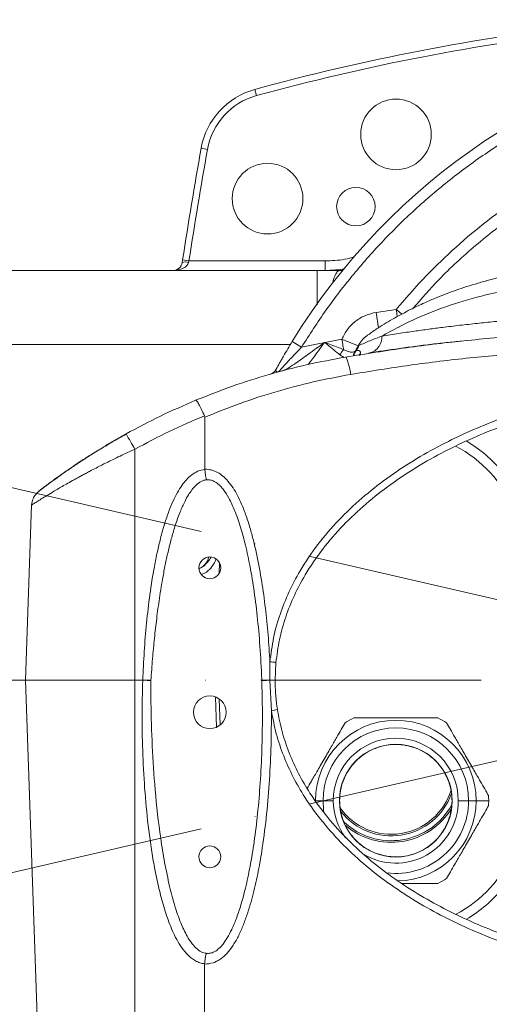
# Model space of a CAD drawing. Header units: millimetres. Extents: x 35469 to 44263, y -24881 to -16268.
# Tile 6 of 231: x 38287 to 38433, y -22138 to -21831. Entities that reach past the tile are written whole.
import ezdxf

# ---------------------------------------------------------------- set-up
doc = ezdxf.new("R2010")
doc.units = ezdxf.units.MM
doc.header["$LTSCALE"] = 0.3175
doc.linetypes.add('ACAD_ISO10W100', pattern=[18, 12, -3, 0, -3])
for name, color, linetype, lineweight in [('1轮廓实线层', 7, 'Continuous', 18), ('7标注层', 4, 'Continuous', 13), ('中心线', 4, 'ACAD_ISO10W100', 20)]:
    doc.layers.add(name, color=color, linetype=linetype, lineweight=lineweight)

msp = doc.modelspace()

# ---------------------------------------------------------------- linework, layer by layer
at = {"layer": '1轮廓实线层', "ltscale": 18}
for p, q in [((38360.539, -21854.498), (38360.01, -21852.569)), ((38345.274, -21871.234), (38343.305, -21870.884)), ((38337.41, -21906.43), (38337.528, -21905.668)), ((38339.504, -21905.973), (38337.528, -21905.668)), ((38339.504, -21905.973), (38339.387, -21906.43)), ((38339.504, -21905.973), (38381.951, -21905.973)), ((38381.951, -21905.973), (38381.951, -21908.973)), ((38267.582, -21908.973), (38379.411, -21908.973)), ((38379.411, -21908.973), (38386.47, -21908.973)), ((38379.411, -21908.973), (38379.411, -21919.649)), ((38386.47, -21908.973), (38387.518, -21908.951)), ((38397.839, -21921.999), (38404.06, -21921.101)), ((38397.839, -21921.999), (38398.569, -21926.876)), ((38404.841, -21926.723), (38404.823, -21926.593)), ((38374.539, -21932.892), (38387.107, -21930.372)), ((38425.135, -21930.868), (38425.897, -21930.79)), ((38371.116, -21931.973), (38275.953, -21931.973)), ((38374.539, -21932.892), (38371.634, -21931.114)), ((38392.435, -21932.327), (38392.184, -21932.443)), ((38387.836, -21936.018), (38386.517, -21935.257)), ((38392.83, -21935.2), (38392.638, -21935.485)), ((38368.368, -21940.281), (38368.743, -21940.18)), ((38367.109, -21940.518), (38367.418, -21940.538)), ((38368.037, -21940.37), (38368.031, -21940.371)), ((38344.293, -21954.219), (38344.386, -21954.699)), ((38344.386, -21954.699), (38344.449, -21970.856)), ((38322.632, -21964.634), (38322.632, -22036.573)), ((38344.451, -21970.908), (38344.449, -21970.856)), ((38290.484, -21981.988), (38288.578, -22036.573)), ((38349.002, -22000.024), (38348.87, -22003.238)), ((38364.716, -22030.831), (38364.663, -22036.585)), ((38366.585, -22031.119), (38366.334, -22036.573)), ((38288.578, -22036.573), (38292.427, -22146.8)), ((38288.578, -22036.573), (38322.632, -22036.573)), ((38322.632, -22036.573), (38325.098, -22036.573)), ((38322.632, -22036.573), (38322.632, -22146.8)), ((38364.663, -22036.585), (38364.667, -22036.585)), ((38364.667, -22036.585), (38365.18, -22046.105)), ((38366.334, -22036.592), (38366.334, -22036.573)), ((38347.712, -22041.818), (38348.099, -22051.209)), ((38349.202, -22050.411), (38348.874, -22042.461)), ((38381.251, -22074.102), (38378.905, -22074.102)), ((38384.456, -22074.102), (38381.251, -22074.102)), ((38386.424, -22074.102), (38386.361, -22074.102)), ((38421.424, -22074.102), (38421.486, -22074.102)), ((38423.391, -22074.102), (38426.596, -22074.102)), ((38426.596, -22074.102), (38428.942, -22074.102)), ((38428.942, -22074.102), (38432.851, -22074.102)), ((38344.361, -22124.992), (38344.276, -22146.8)), ((38344.361, -22124.992), (38344.363, -22124.931))]:
    msp.add_line(p, q, dxfattribs=at)
at = {"layer": '1轮廓实线层', "lineweight": 20, "ltscale": 18}
for points in [[(38387.954, -21908.436), (38386.744, -21908.687), (38381.951, -21908.973), (38381.951, -21908.973)], [(38388.286, -21935.929), (38388.429, -21936.013), (38388.601, -21936.305), (38388.798, -21936.793), (38389.01, -21937.46), (38389.232, -21938.28), (38389.453, -21939.222), (38389.666, -21940.25), (38389.863, -21941.327)], [(38381.544, -22077.738), (38381.43, -22076.944), (38381.251, -22074.102)]]:
    msp.add_lwpolyline(points, dxfattribs=at)
at = {"layer": '1轮廓实线层', "ltscale": 18}
for centre, radius in [((38403.983, -21866.573), 11), ((38363.983, -21886.573), 11), ((38391.483, -21889.073), 6), ((38345.983, -22001.573), 3.4), ((38345.983, -22046.573), 5.1), ((38345.983, -22091.573), 3.4)]:
    msp.add_circle(centre, radius, dxfattribs=at)
at = {"layer": '1轮廓实线层', "lineweight": 20, "ltscale": 18}
for centre, radius, start, end in [((38544.131, -22523.773), 696, 96.614014, 105.339741), ((38544.131, -22523.773), 694, 96.614014, 105.339741), ((38543.983, -22036.573), 202.054, 99.2069, 148.53785), ((38366.147, -21874.942), 23.2, 105.33974, 169.92627), ((38366.147, -21874.942), 21.2, 105.33974, 169.92627), ((39889.731, -22145.613), 1570.64, 169.926271, 171.212555), ((39889.731, -22145.613), 1568.64, 169.926271, 171.212555), ((38334.445, -21905.973), 3, 270, 351.2407), ((38338.398, -21909.765), 3.478, 73.48993, 106.51007), ((38393.736, -21935.754), 2.827, 143.2393, 174.98396), ((38363.688, -21938.048), 3.405, 286.06461, 331.34495), ((38251.484, -22002.466), 80.581, 28.00129, 31.91502), ((38403.924, -21999.045), 40, 345, 62.25775), ((38403.924, -21999.045), 43, 39.41844, 59.36627), ((38340.692, -21997.28), 5, 292.42336, 349.06031), ((38364.335, -22039.53), 8.707, 75.02058, 87.49385), ((38364.475, -22038.776), 7.363, 275.48933, 290.34325), ((38403.924, -22074.102), 25.018, 0, 180), ((38403.924, -22074.102), 28.927, 116.88805, 123.11195), ((38403.924, -22074.102), 28.927, 56.88805, 63.11195), ((38403.924, -22074.102), 22.673, 0, 180), ((38403.924, -22074.102), 19.467, 0, 180), ((38403.924, -22074.102), 17.562, 0, 180), ((38403.924, -22074.102), 40, 297.66075, 15), ((38402.483, -22065.073), 19.5, 215.29578, 342.83717), ((38402.483, -22065.073), 20, 218.07362, 340.05933), ((38403.924, -22074.102), 19.467, 180, 216.58828), ((38403.924, -22074.102), 17.562, 180, 0), ((38403.924, -22074.102), 19.467, 238.72051, 0), ((38403.924, -22074.102), 22.673, 262.69226, 0), ((38403.924, -22074.102), 25.018, 271.03443, 0), ((38403.924, -22074.102), 28.927, 0, 3.11195), ((38403.924, -22074.102), 28.927, 356.88805, 0), ((38402.483, -22065.073), 21.5, 226.61435, 331.51859), ((38402.483, -22065.073), 22, 229.58086, 328.55209), ((38403.924, -22074.102), 28.927, 296.88805, 303.11195), ((38403.924, -22074.102), 43, 300.75647, 320.58156)]:
    msp.add_arc(centre, radius, start, end, dxfattribs=at)
at = {"layer": '1轮廓实线层', "ltscale": 18}
msp.add_ellipse((38334.445, -21905.973), major_axis=(5, 0), ratio=0.6, start_param=4.712389, end_param=6.1303066, dxfattribs=at)
for points, knots in [([(38512.199, -21840.484), (38507.592, -21841.328), (38498.376, -21843.015), (38484.758, -21846.795), (38471.335, -21851.498), (38458.179, -21857.22), (38445.41, -21863.906), (38433.129, -21871.521), (38421.432, -21880.01), (38410.41, -21889.304), (38400.143, -21899.312), (38390.713, -21909.957), (38382.085, -21921.103), (38377.046, -21928.975), (38374.539, -21932.892)], [0, 0, 0, 0, 13250.1820461, 26505.9360803, 39949.3404154, 53480.150969, 67071.6391659, 80708.5971591, 94340.2384557, 107942.0250678, 121479.1072463, 134880.7998956, 148166.8177149, 161322.9947328, 161322.9947328, 161322.9947328, 161322.9947328]), ([(38404.06, -21921.101), (38406.8, -21917.914), (38412.304, -21911.511), (38421.417, -21902.632), (38431.153, -21894.314), (38441.517, -21886.68), (38452.422, -21879.779), (38463.791, -21873.673), (38475.536, -21868.397), (38487.569, -21864.004), (38499.788, -21860.429), (38508.074, -21858.782), (38512.199, -21857.962)], [0, 0, 0, 0, 13328.1589937, 26775.861784, 40317.5024008, 53926.2837257, 67574.8511469, 81224.3185907, 94836.1741751, 108383.019774, 121838.197355, 135175.3982518, 135175.3982518, 135175.3982518, 135175.3982518]), ([(38512.586, -21861.599), (38507.482, -21862.649), (38497.273, -21864.75), (38482.387, -21869.59), (38467.958, -21875.622), (38454.124, -21882.926), (38440.973, -21891.401), (38428.652, -21901.029), (38417.986, -21910.782), (38411.923, -21917.728), (38409.287, -21920.748)], [0, 0, 0, 0, 14134.1969325, 28268.3938649, 42402.5907974, 56536.7877298, 70670.9846623, 84805.1815947, 98939.3785272, 109814.2316661, 109814.2316661, 109814.2316661, 109814.2316661]), ([(38381.951, -21905.973), (38383.966, -21905.91), (38387.061, -21905.814), (38390.045, -21905.016), (38391.085, -21904.738)], [0, 0, 0, 0, 21533.4391994, 33060.8974279, 33060.8974279, 33060.8974279, 33060.8974279]), ([(38477.582, -21906.111), (38476.81, -21906.126), (38474.934, -21906.164), (38471.89, -21906.285), (38468.202, -21906.48), (38464.027, -21906.775), (38459.39, -21907.194), (38453.524, -21907.86), (38446.846, -21908.857), (38439.754, -21910.242), (38434.047, -21911.618), (38429.521, -21912.882), (38426.01, -21913.966), (38422.729, -21915.075), (38419.565, -21916.237), (38416.317, -21917.527), (38412.566, -21919.147), (38408.226, -21921.212), (38403.332, -21923.841), (38398.938, -21926.448), (38396.303, -21928.306), (38395.305, -21929.01)], [0, 0, 0, 0, 5228.9180574, 12706.9362703, 21713.2982522, 32228.7878173, 44245.3380346, 57754.2782062, 79286.5983825, 99511.5097278, 118452.532119, 129845.4388535, 140728.2738086, 151103.2903553, 160975.2772458, 171372.1885027, 183116.4785833, 198701.0115342, 216193.4023788, 235614.4818809, 247448.950778, 247448.950778, 247448.950778, 247448.950778]), ([(38386.47, -21908.973), (38386.237, -21909.037), (38385.756, -21909.168), (38385.05, -21910.321), (38384.521, -21911.593), (38384.27, -21912.673), (38384.214, -21912.911)], [0, 0, 0, 0, 16745.2497856, 34519.8461252, 53274.9209686, 58585.1386912, 58585.1386912, 58585.1386912, 58585.1386912]), ([(38399.651, -21929.37), (38402.777, -21927.665), (38409.017, -21924.261), (38419.371, -21920.15), (38430.434, -21916.803), (38442.206, -21914.219), (38450.668, -21913.174), (38454.898, -21912.651)], [0, 0, 0, 0, 13910.7077439, 27764.1757794, 41577.8360104, 55369.2823673, 69156.2050564, 69156.2050564, 69156.2050564, 69156.2050564]), ([(38404.06, -21921.101), (38404.156, -21921.795), (38404.265, -21922.575), (38404.359, -21923.253), (38404.369, -21923.328)], [0, 0, 0, 0, 29308.5484393, 32949.6322076, 32949.6322076, 32949.6322076, 32949.6322076]), ([(38405.819, -21922.553), (38405.733, -21922.482), (38405.213, -21922.053), (38404.584, -21921.534), (38404.06, -21921.101)], [0, 0, 0, 0, 5464.1844836, 32954.344712, 32954.344712, 32954.344712, 32954.344712]), ([(38387.107, -21930.372), (38387.642, -21929.312), (38388.714, -21927.187), (38391.301, -21924.685), (38394.362, -21922.796), (38396.681, -21922.264), (38397.839, -21921.999)], [0, 0, 0, 0, 14576.7644662, 29197.3775652, 43817.7187991, 58401.2237428, 58401.2237428, 58401.2237428, 58401.2237428]), ([(38490.209, -21922.131), (38487.357, -21922.15), (38481.562, -21922.188), (38473.037, -21922.404), (38464.773, -21922.722), (38456.805, -21923.143), (38449.095, -21923.652), (38441.667, -21924.239), (38435.051, -21924.846), (38429.188, -21925.446), (38423.78, -21926.048), (38418.774, -21926.653), (38414.051, -21927.265), (38409.499, -21927.89), (38404.603, -21928.599), (38401.355, -21929.105), (38399.651, -21929.37)], [0, 0, 0, 0, 14428.2712508, 29317.5990976, 44669.1665663, 58972.793509, 73660.3625116, 88957.4809138, 103160.2160476, 114463.8038616, 126310.6061739, 138700.7901852, 148493.3735721, 159465.5735254, 171698.7436143, 185193.0492596, 185193.0492596, 185193.0492596, 185193.0492596]), ([(38392.184, -21932.443), (38391.99, -21932.364), (38391.591, -21932.201), (38390.362, -21931.7), (38388.813, -21931.068), (38387.665, -21930.6), (38387.107, -21930.372)], [0, 0, 0, 0, 14190.649564, 29177.3476914, 44164.0458193, 58354.6953843, 58354.6953843, 58354.6953843, 58354.6953843]), ([(38387.107, -21930.372), (38387.227, -21931.076), (38387.411, -21932.158), (38387.584, -21933.168), (38387.644, -21933.523), (38387.652, -21933.568)], [0, 0, 0, 0, 27062.5946169, 41630.8635727, 43718.0112587, 43718.0112587, 43718.0112587, 43718.0112587]), ([(38388.286, -21935.929), (38394.586, -21934.924), (38407.175, -21932.916), (38426.259, -21930.628), (38439.032, -21929.599), (38445.423, -21929.084)], [0, 0, 0, 0, 14548.0498388, 29074.506536, 43623.9084876, 43623.9084876, 43623.9084876, 43623.9084876]), ([(38395.3, -21929), (38395.152, -21929.087), (38394.396, -21929.529), (38393.272, -21930.66), (38392.543, -21931.855), (38392.184, -21932.443)], [0, 0, 0, 0, 4780.784223, 24555.1936621, 43732.3793598, 43732.3793598, 43732.3793598, 43732.3793598]), ([(38392.435, -21932.327), (38393.558, -21931.825), (38395.806, -21930.822), (38398.368, -21929.854), (38399.651, -21929.37)], [0, 0, 0, 0, 16432.7145693, 32905.9838947, 32905.9838947, 32905.9838947, 32905.9838947]), ([(38399.65, -21929.37), (38399.588, -21930.005), (38399.461, -21931.316), (38398.491, -21933.03), (38397.068, -21934.311), (38395.897, -21934.626), (38395.33, -21934.779)], [0, 0, 0, 0, 14130.8915616, 29164.4915533, 44198.0991902, 58329.0110543, 58329.0110543, 58329.0110543, 58329.0110543]), ([(38396.159, -21934.571), (38397.659, -21934.341), (38400.737, -21933.868), (38405.717, -21933.155), (38411.046, -21932.433), (38416.391, -21931.777), (38421.096, -21931.278), (38423.926, -21930.991), (38425.135, -21930.868)], [0, 0, 0, 0, 14046.2221207, 28823.4732481, 44333.8702613, 59522.4052305, 73354.3313708, 83681.9460431, 83681.9460431, 83681.9460431, 83681.9460431]), ([(38371.634, -21931.114), (38371.174, -21931.872), (38370.256, -21933.385), (38369.158, -21935.265), (38368.33, -21936.711), (38367.533, -21938.123), (38367.02, -21939.056), (38366.676, -21939.681)], [0, 0, 0, 0, 17262.6853223, 34485.2611656, 43279.9145509, 51825.023599, 69155.6139087, 69155.6139087, 69155.6139087, 69155.6139087]), ([(38367.606, -21940.326), (38367.766, -21940.145), (38368.098, -21939.77), (38368.914, -21938.859), (38370.211, -21937.434), (38372.104, -21935.395), (38373.72, -21933.733), (38374.539, -21932.892)], [0, 0, 0, 0, 8583.8857075, 17806.1553505, 27594.8481263, 48085.0189421, 69118.4461313, 69118.4461313, 69118.4461313, 69118.4461313]), ([(38368.743, -21940.18), (38368.743, -21940.18), (38369.094, -21940.087), (38370.217, -21939.519), (38372.193, -21938.208), (38374.403, -21936.656), (38376.683, -21935.011), (38379.127, -21933.254), (38380.858, -21931.987), (38381.734, -21931.38), (38381.753, -21931.367), (38381.766, -21931.36), (38381.775, -21931.357), (38381.786, -21931.357), (38381.818, -21931.365), (38381.935, -21931.411), (38382.41, -21931.588), (38384.361, -21932.338), (38386.22, -21933.048), (38387.652, -21933.568), (38387.652, -21933.568)], [0, 0, 0, 0, 0.5268534, 19694.0473425, 48370.0795522, 72469.7503283, 96601.9011308, 125560.5329976, 153520.1113121, 153797.4409615, 154010.8282548, 154125.2084222, 154194.8415497, 154264.6286742, 154413.7697621, 155064.6534869, 157636.4886178, 167928.4442136, 210914.057146, 210914.5908102, 210914.5908102, 210914.5908102, 210914.5908102]), ([(38386.517, -21935.257), (38385.872, -21934.733), (38384.579, -21933.686), (38383.068, -21932.419), (38382.151, -21931.66), (38381.9, -21931.451), (38381.804, -21931.374), (38381.786, -21931.362), (38381.778, -21931.362), (38381.774, -21931.362), (38381.768, -21931.365), (38381.759, -21931.375), (38381.741, -21931.396), (38381.089, -21932.253), (38379.826, -21933.956), (38378.137, -21936.259), (38377.093, -21937.649), (38376.65, -21938.239)], [0, 0, 0, 0, 34548.902726, 69133.4636868, 77264.3790998, 81332.5744641, 81915.876377, 82108.0850661, 82166.9486286, 82188.4239194, 82270.7146843, 82420.9072335, 82720.9608796, 83349.4235694, 124636.1956254, 165910.0273813, 196386.0193743, 196386.0193743, 196386.0193743, 196386.0193743]), ([(38387.652, -21933.568), (38388.144, -21933.815), (38389.128, -21934.31), (38390.375, -21934.459), (38390.933, -21934.265), (38391.181, -21934.178)], [0, 0, 0, 0, 15609.6638176, 31203.1681827, 43702.4487031, 43702.4487031, 43702.4487031, 43702.4487031]), ([(38391.181, -21934.178), (38391.181, -21934.178), (38391.22, -21934.161), (38391.289, -21934.132), (38391.385, -21934.094), (38391.443, -21934.072), (38391.471, -21934.062), (38391.471, -21934.062)], [0, 0, 0, 0, 5.4310143, 26812.2065242, 47935.6970818, 69131.356924, 69136.7462776, 69136.7462776, 69136.7462776, 69136.7462776]), ([(38392.184, -21932.443), (38391.995, -21932.88), (38391.725, -21933.504), (38391.306, -21934.023), (38391.181, -21934.178)], [0, 0, 0, 0, 23102.5428104, 32900.887606, 32900.887606, 32900.887606, 32900.887606]), ([(38391.471, -21934.062), (38391.471, -21934.062), (38391.835, -21933.931), (38392.497, -21933.837), (38392.934, -21934.251), (38392.94, -21934.745), (38392.683, -21935.106), (38392.317, -21935.26), (38392.1, -21935.296), (38392.1, -21935.296)], [0, 0, 0, 0, 0.3384474, 16733.775943, 36210.4032591, 47659.9876894, 59311.9871683, 69125.7209743, 69126.0580001, 69126.0580001, 69126.0580001, 69126.0580001]), ([(38392.435, -21932.327), (38392.249, -21932.773), (38391.99, -21933.394), (38391.585, -21933.916), (38391.471, -21934.062)], [0, 0, 0, 0, 23676.1314687, 32901.1742821, 32901.1742821, 32901.1742821, 32901.1742821]), ([(38388.286, -21935.929), (38384.303, -21936.67), (38376.266, -21938.166), (38364.509, -21941.254), (38352.871, -21944.92), (38345.377, -21947.892), (38341.579, -21949.398)], [0, 0, 0, 0, 14440.7291189, 29140.8638364, 43510.0729352, 58280.7477359, 58280.7477359, 58280.7477359, 58280.7477359]), ([(38445.694, -21934.547), (38439.456, -21935.057), (38426.981, -21936.075), (38408.332, -21938.341), (38396.025, -21940.331), (38389.863, -21941.327)], [0, 0, 0, 0, 14526.5396207, 29052.3880579, 43614.9887288, 43614.9887288, 43614.9887288, 43614.9887288]), ([(38390.666, -21935.565), (38390.685, -21935.411), (38390.726, -21935.077), (38390.899, -21934.601), (38391.087, -21934.319), (38391.181, -21934.178)], [0, 0, 0, 0, 13166.7892244, 28432.7700034, 43698.7507824, 43698.7507824, 43698.7507824, 43698.7507824]), ([(38366.676, -21939.681), (38366.606, -21939.913), (38366.496, -21940.273), (38366.791, -21940.444), (38366.897, -21940.505)], [0, 0, 0, 0, 21093.1596987, 32888.9615739, 32888.9615739, 32888.9615739, 32888.9615739]), ([(38389.863, -21941.327), (38385.954, -21942.065), (38378.116, -21943.546), (38366.624, -21946.625), (38355.32, -21950.263), (38348.039, -21953.217), (38344.386, -21954.699)], [0, 0, 0, 0, 14516.515209, 29111.2415818, 43619.5500817, 58221.3228203, 58221.3228203, 58221.3228203, 58221.3228203]), ([(38367.418, -21940.538), (38367.427, -21940.529), (38367.444, -21940.509), (38367.551, -21940.387), (38367.606, -21940.326)], [0, 0, 0, 0, 16209.6103889, 32887.1778572, 32887.1778572, 32887.1778572, 32887.1778572]), ([(38341.579, -21949.398), (38337.906, -21950.984), (38330.528, -21954.17), (38323.442, -21957.962), (38319.883, -21959.867)], [0, 0, 0, 0, 16348.2990114, 32844.0596929, 32844.0596929, 32844.0596929, 32844.0596929]), ([(38344.293, -21954.219), (38344.002, -21953.553), (38343.422, -21952.219), (38342.586, -21950.607), (38341.906, -21949.527), (38341.688, -21949.441), (38341.579, -21949.398)], [0, 0, 0, 0, 14558.1156243, 29106.640797, 43649.9131726, 58240.4557375, 58240.4557375, 58240.4557375, 58240.4557375]), ([(38364.716, -22030.831), (38365.034, -22028.33), (38365.67, -22023.326), (38367.734, -22016.061), (38370.515, -22009.092), (38374.393, -22001.74), (38379.517, -21994.197), (38386.021, -21986.637), (38393.241, -21979.791), (38401.068, -21973.61), (38409.355, -21968.096), (38418.006, -21963.217), (38426.961, -21958.94), (38436.168, -21955.182), (38442.502, -21953.123), (38445.68, -21952.09)], [0, 0, 0, 0, 10644.8399539, 21297.1932549, 31868.0971176, 42405.8458777, 56506.0438156, 70495.1350456, 84678.1010969, 98667.8021274, 112728.2001931, 126786.0672492, 140630.4958699, 154628.2362822, 168729.2596847, 168729.2596847, 168729.2596847, 168729.2596847]), ([(38322.632, -21964.634), (38326.167, -21962.744), (38333.238, -21958.962), (38340.608, -21955.8), (38344.293, -21954.219)], [0, 0, 0, 0, 16397.3443028, 32794.2403823, 32794.2403823, 32794.2403823, 32794.2403823]), ([(38446.396, -21954.34), (38443.253, -21955.356), (38436.993, -21957.38), (38427.867, -21961.08), (38419.016, -21965.281), (38410.472, -21970.069), (38402.281, -21975.478), (38394.559, -21981.533), (38387.432, -21988.246), (38381.038, -21995.625), (38375.997, -22003.003), (38372.202, -22010.165), (38369.496, -22016.923), (38367.503, -22023.926), (38366.89, -22028.732), (38366.585, -22031.119)], [0, 0, 0, 0, 14243.3733044, 28375.7760496, 42449.5567119, 56524.7395726, 70675.6281361, 84897.058002, 99002.5070662, 113095.2766786, 127214.7395702, 137701.6877709, 148197.1811793, 158720.7548678, 169108.113108, 169108.113108, 169108.113108, 169108.113108]), ([(38319.943, -21959.938), (38318.442, -21960.779), (38315.596, -21962.374), (38311.678, -21964.72), (38308.316, -21966.817), (38305.246, -21968.806), (38302.566, -21970.605), (38300.215, -21972.234), (38298.228, -21973.644), (38296.422, -21974.955), (38294.79, -21976.167), (38293.626, -21977.042), (38292.744, -21977.725), (38291.774, -21978.661), (38290.794, -21980.03), (38290.589, -21981.342), (38290.484, -21982.015)], [0, 0, 0, 0, 19358.9203562, 36706.3491628, 52272.5084181, 66086.7162927, 81597.8417768, 94051.6355384, 105835.4987121, 118275.4757754, 131452.7072852, 145231.1155845, 155466.4354339, 164988.8651063, 174573.9222527, 184706.3703594, 184706.3703594, 184706.3703594, 184706.3703594]), ([(38319.883, -21959.867), (38317.922, -21960.975), (38314.016, -21963.184), (38309.383, -21966.052), (38305.917, -21968.292), (38303.454, -21969.935), (38301.156, -21971.512), (38299.052, -21972.996), (38297.172, -21974.354), (38295.56, -21975.543), (38294.255, -21976.523), (38293.308, -21977.244), (38292.754, -21977.669), (38292.633, -21977.763), (38292.916, -21977.544), (38293.448, -21977.138), (38293.715, -21976.934)], [0, 0, 0, 0, 23419.4772683, 46654.5394793, 58337.1732989, 69929.5650677, 81529.2550141, 93130.5702261, 104647.4153634, 116193.1332633, 127637.8856212, 139108.5452904, 150476.884455, 161889.6261882, 173264.2029359, 184677.9204939, 184677.9204939, 184677.9204939, 184677.9204939]), ([(38290.524, -21981.99), (38290.538, -21981.981), (38290.57, -21981.96), (38291.215, -21981.55), (38292.315, -21980.858), (38293.852, -21979.903), (38295.749, -21978.746), (38297.714, -21977.574), (38299.6, -21976.473), (38301.334, -21975.477), (38302.914, -21974.588), (38304.307, -21973.816), (38305.454, -21973.187), (38306.64, -21972.546), (38307.878, -21971.884), (38309.329, -21971.119), (38311.268, -21970.113), (38313.447, -21969.01), (38315.804, -21967.845), (38318.023, -21966.775), (38320.334, -21965.685), (38321.866, -21964.984), (38322.632, -21964.634)], [0, 0, 0, 0, 15404.3713997, 34689.746645, 54015.2314517, 73124.5548434, 92217.0399893, 111086.1371165, 123463.7859063, 135946.6851605, 148669.8416734, 155770.9367915, 163333.1496871, 170645.3230962, 177931.9203636, 185977.4163234, 196636.7673396, 211855.6801748, 223078.3365974, 235902.2026419, 248214.5489385, 260503.8728769, 260503.8728769, 260503.8728769, 260503.8728769]), ([(38344.451, -21970.908), (38343.713, -21971.065), (38342.236, -21971.379), (38340.299, -21972.594), (38338.65, -21974.125), (38337.172, -21975.994), (38335.791, -21978.224), (38334.46, -21980.896), (38333.128, -21984.146), (38331.821, -21988.015), (38330.636, -21992.266), (38329.597, -21996.685), (38328.427, -22002.518), (38327.257, -22009.909), (38326.234, -22018.77), (38325.5, -22027.661), (38325.238, -22033.604), (38325.107, -22036.574)], [0, 0, 0, 0, 6129.6424006, 12261.2708841, 18379.4096943, 24490.9805906, 31688.0150513, 39798.1424713, 48878.0713079, 60406.1177585, 73185.3030488, 84959.0437165, 97540.0572254, 121842.5968272, 146152.8561442, 170493.8674031, 194812.3998939, 194812.3998939, 194812.3998939, 194812.3998939]), ([(38344.449, -21970.856), (38345.142, -21970.899), (38346.523, -21970.986), (38348.436, -21971.802), (38350.153, -21972.995), (38351.779, -21974.63), (38353.277, -21976.671), (38354.673, -21979.094), (38356.035, -21981.992), (38357.39, -21985.514), (38358.63, -21989.442), (38359.723, -21993.55), (38360.961, -21998.984), (38362.213, -22005.891), (38363.341, -22014.174), (38364.188, -22022.492), (38364.54, -22028.052), (38364.716, -22030.831)], [0, 0, 0, 0, 6163.6996236, 12297.8267248, 18151.4652509, 24558.2731908, 32469.4265102, 40264.5086705, 48984.1838565, 60420.3667148, 73190.0209907, 84914.051569, 97511.1064087, 121810.9312561, 146131.4642897, 170444.8550554, 194753.3002947, 194753.3002947, 194753.3002947, 194753.3002947]), ([(38344.451, -21970.908), (38344.489, -21971.341), (38344.564, -21972.208), (38344.729, -21973.28), (38344.906, -21974.017), (38345.011, -21974.106), (38345.063, -21974.15)], [0, 0, 0, 0, 14501.1406506, 28991.1871623, 43477.8014462, 58013.9778421, 58013.9778421, 58013.9778421, 58013.9778421]), ([(38327.638, -22036.664), (38327.799, -22034.417), (38328.115, -22030.02), (38328.717, -22023.603), (38329.424, -22017.302), (38330.293, -22010.87), (38331.238, -22005.092), (38332.193, -22000.155), (38333.085, -21996.109), (38334.076, -21992.188), (38335.271, -21988.137), (38336.611, -21984.347), (38338.007, -21981.195), (38339.257, -21978.931), (38340.408, -21977.222), (38341.529, -21975.95), (38342.588, -21975.064), (38343.194, -21974.735), (38343.482, -21974.579)], [0, 0, 0, 0, 21538.9768989, 42150.9916841, 61638.8495111, 82169.4033569, 104212.4582024, 117620.1190072, 130247.6696474, 143833.2069944, 156280.1999998, 170630.3256918, 182243.4242775, 189201.5458621, 195345.5149524, 201905.4761981, 205352.4069404, 208481.5300644, 208481.5300644, 208481.5300644, 208481.5300644]), ([(38343.482, -21974.579), (38343.786, -21974.451), (38344.379, -21974.202), (38345.021, -21974.161), (38345.334, -21974.141)], [0, 0, 0, 0, 16761.0607329, 32712.6898319, 32712.6898319, 32712.6898319, 32712.6898319]), ([(38345.334, -21974.141), (38345.717, -21974.174), (38346.51, -21974.243), (38347.724, -21974.812), (38348.959, -21975.758), (38350.452, -21977.429), (38352.13, -21980.094), (38353.947, -21984.06), (38355.645, -21988.983), (38357.217, -21994.832), (38358.633, -22001.533), (38359.896, -22009.276), (38360.952, -22017.973), (38361.751, -22027.469), (38362.249, -22037.544), (38362.418, -22047.925), (38362.249, -22058.306), (38361.751, -22068.381), (38360.952, -22077.877), (38359.896, -22086.574), (38358.633, -22094.317), (38357.217, -22101.018), (38355.752, -22106.469), (38354.302, -22110.775), (38352.928, -22114.074), (38351.568, -22116.681), (38350.237, -22118.665), (38348.946, -22120.104), (38347.708, -22121.045), (38346.51, -22121.606), (38345.717, -22121.675), (38345.334, -22121.709)], [0, 0, 0, 0, 2680.3485355, 5559.2284617, 9254.4440174, 13559.7900088, 21226.1341028, 31288.1486314, 44149.1829854, 57773.9452873, 73819.3262064, 92249.558466, 112878.6869251, 135358.7732253, 159187.666261, 183739.9984035, 208293.0291805, 232122.3877704, 254602.6728597, 275231.792261, 293661.7992384, 309706.7308723, 323330.8146943, 333299.6566129, 341606.0714452, 348417.1528853, 353928.257684, 358354.9740815, 361928.8539675, 364808.3101236, 367488.0368572, 367488.0368572, 367488.0368572, 367488.0368572]), ([(38342.844, -22001.726), (38343.155, -22001.596), (38344.042, -22001.222), (38345.1, -22000.054), (38345.881, -21998.999), (38346.335, -21998.417), (38346.447, -21998.272)], [0, 0, 0, 0, 11146.1393218, 31880.4519851, 51308.5856736, 57726.8121919, 57726.8121919, 57726.8121919, 57726.8121919]), ([(38347.911, -21998.832), (38347.814, -21999.079), (38347.486, -21999.907), (38346.6, -22001.373), (38345.197, -22002.905), (38343.902, -22003.439), (38343.372, -22003.658)], [0, 0, 0, 0, 6713.1539561, 22522.7623652, 43309.2293389, 57719.1834226, 57719.1834226, 57719.1834226, 57719.1834226]), ([(38325.098, -22036.573), (38325.003, -22040.472), (38324.813, -22048.267), (38325.064, -22059.961), (38325.722, -22071.645), (38326.689, -22081.424), (38327.76, -22089.184), (38328.743, -22094.991), (38329.919, -22100.7), (38331.371, -22106.398), (38333.183, -22112.005), (38335.145, -22116.539), (38337.195, -22119.927), (38338.781, -22121.874), (38340.278, -22123.195), (38341.535, -22124.02), (38342.891, -22124.647), (38343.873, -22124.836), (38344.363, -22124.931)], [0, 0, 0, 0, 25490.9482951, 50958.2015677, 76436.5704553, 101971.0473685, 115168.0626105, 127635.2199365, 140462.6757379, 153256.4988909, 166051.2248206, 178957.3068474, 185423.4302503, 191893.3278733, 195271.0922574, 198430.5141907, 201695.7115037, 204946.1169977, 204946.1169977, 204946.1169977, 204946.1169977]), ([(38325.098, -22036.573), (38325.1, -22036.573), (38325.102, -22036.574), (38325.105, -22036.574), (38325.107, -22036.574)], [0, 0, 0, 0, 16182.2999662, 32370.6276756, 32370.6276756, 32370.6276756, 32370.6276756]), ([(38325.107, -22036.574), (38325.342, -22036.582), (38325.818, -22036.599), (38326.492, -22036.623), (38327.122, -22036.645), (38327.462, -22036.657), (38327.638, -22036.664)], [0, 0, 0, 0, 14195.0407553, 28673.8724869, 42526.4413939, 57387.7752029, 57387.7752029, 57387.7752029, 57387.7752029]), ([(38327.638, -22036.664), (38327.64, -22038.934), (38327.645, -22045.746), (38327.987, -22057.102), (38328.898, -22071.237), (38330.253, -22083.337), (38331.832, -22093.389), (38332.926, -22098.368), (38333.472, -22100.858)], [0, 0, 0, 0, 8636.6510451, 25911.8938344, 43209.6774172, 62510.2230546, 72206.2179362, 81900.2074574, 81900.2074574, 81900.2074574, 81900.2074574]), ([(38362.163, -22036.694), (38362.163, -22036.694), (38362.163, -22036.694), (38362.165, -22036.693), (38362.186, -22036.69), (38362.332, -22036.681), (38362.81, -22036.658), (38363.622, -22036.625), (38364.316, -22036.598), (38364.663, -22036.585)], [0, 0, 0, 0, 743.6753064, 2074.1905429, 6544.5032316, 23222.7550553, 46457.4944764, 69695.3191806, 92933.6897175, 92933.6897175, 92933.6897175, 92933.6897175]), ([(38366.334, -22036.592), (38366.311, -22036.591), (38366.264, -22036.59), (38365.893, -22036.587), (38365.351, -22036.586), (38364.888, -22036.585), (38364.667, -22036.585)], [0, 0, 0, 0, 14366.0868861, 28683.6168724, 43602.9878295, 57314.9723786, 57314.9723786, 57314.9723786, 57314.9723786]), ([(38366.334, -22036.592), (38366.364, -22038.113), (38366.424, -22041.158), (38366.831, -22044.172), (38367.035, -22045.68)], [0, 0, 0, 0, 16133.0894349, 32293.5218821, 32293.5218821, 32293.5218821, 32293.5218821]), ([(38365.18, -22046.105), (38365.165, -22049.676), (38365.134, -22056.814), (38364.63, -22067.515), (38363.758, -22078.201), (38362.564, -22087.723), (38361.135, -22096.042), (38359.592, -22103.029), (38357.951, -22108.741), (38356.318, -22113.182), (38354.848, -22116.459), (38353.224, -22119.297), (38351.428, -22121.645), (38349.758, -22123.182), (38348.23, -22124.113), (38346.583, -22124.835), (38345.253, -22124.929), (38344.361, -22124.992)], [0, 0, 0, 0, 23739.4798188, 47462.1555616, 71199.1590597, 94995.3499764, 111214.2278998, 127273.4373574, 142530.1965272, 150671.4819709, 158713.1434804, 166402.2293471, 172395.8936015, 178393.286291, 181467.7768704, 184419.9702627, 190446.0974632, 190446.0974632, 190446.0974632, 190446.0974632]), ([(38445.68, -22121.057), (38442.602, -22120.058), (38436.468, -22118.067), (38427.54, -22114.454), (38418.849, -22110.357), (38410.44, -22105.698), (38402.361, -22100.449), (38394.695, -22094.578), (38387.579, -22088.088), (38381.1, -22080.929), (38375.907, -22073.786), (38371.88, -22066.822), (38368.889, -22060.213), (38366.534, -22053.304), (38365.631, -22048.507), (38365.18, -22046.105)], [0, 0, 0, 0, 13835.1707411, 27569.9202906, 41157.5382543, 54937.4413814, 68723.5032161, 82448.3312607, 96363.0743009, 110076.3744962, 123922.7901958, 134277.8565345, 144621.1621302, 155053.9042305, 165516.4473445, 165516.4473445, 165516.4473445, 165516.4473445]), ([(38367.035, -22045.68), (38367.47, -22047.98), (38368.343, -22052.601), (38370.627, -22059.275), (38373.545, -22065.691), (38377.489, -22072.477), (38382.6, -22079.462), (38388.973, -22086.451), (38396.001, -22092.817), (38403.565, -22098.569), (38411.55, -22103.717), (38419.854, -22108.287), (38428.444, -22112.311), (38437.29, -22115.868), (38443.353, -22117.825), (38446.396, -22118.807)], [0, 0, 0, 0, 10256.661674, 20607.8983936, 30896.6898746, 41221.7781909, 55108.3976377, 68937.6666238, 82808.1345644, 96781.8114495, 110662.238103, 124480.8614481, 138304.1255896, 152186.4844853, 166175.8624289, 166175.8624289, 166175.8624289, 166175.8624289]), ([(38376.338, -22070.282), (38376.746, -22069.576), (38377.375, -22068.485), (38378.407, -22066.698), (38379.318, -22065.12), (38380.374, -22063.291), (38381.579, -22061.204), (38382.785, -22059.115), (38383.84, -22057.288), (38384.751, -22055.711), (38385.815, -22053.867), (38386.96, -22051.884), (38387.734, -22050.544), (38388.121, -22049.873)], [0, 0, 0, 0, 18856.2929981, 29144.3737107, 39461.6993937, 49766.7608855, 60049.2120377, 70345.4770367, 80643.5207849, 90951.5983822, 101174.6086092, 121587.3501899, 142111.3595052, 142111.3595052, 142111.3595052, 142111.3595052]), ([(38417.006, -22048.302), (38416.243, -22048.302), (38414.713, -22048.302), (38412.446, -22048.302), (38410.328, -22048.302), (38408.507, -22048.302), (38406.4, -22048.302), (38403.987, -22048.302), (38401.562, -22048.302), (38399.438, -22048.302), (38397.604, -22048.302), (38395.465, -22048.302), (38393.168, -22048.302), (38391.618, -22048.302), (38390.841, -22048.302)], [0, 0, 0, 0, 19292.8639366, 38660.8217515, 48505.8329639, 58357.543042, 68239.7446837, 78084.2829442, 87937.3308621, 97819.3766333, 107687.3460776, 117519.9554638, 137054.6521059, 156672.210066, 156672.210066, 156672.210066, 156672.210066]), ([(38419.726, -22049.873), (38420.112, -22050.542), (38420.884, -22051.879), (38422.028, -22053.859), (38423.093, -22055.705), (38424.006, -22057.285), (38425.061, -22059.113), (38426.266, -22061.201), (38427.472, -22063.289), (38428.527, -22065.117), (38429.438, -22066.694), (38430.502, -22068.538), (38431.647, -22070.52), (38432.42, -22071.86), (38432.808, -22072.532)], [0, 0, 0, 0, 19478.0608639, 38897.7248814, 48694.3817928, 58518.8867498, 68331.7133309, 78123.0095853, 87927.4598498, 97733.6038991, 107549.3025175, 117283.9971213, 136721.6970647, 156265.3498922, 156265.3498922, 156265.3498922, 156265.3498922]), ([(38421.424, -22074.102), (38421.41, -22073.593), (38421.371, -22072.1), (38420.926, -22069.65), (38419.947, -22066.856), (38418.498, -22064.272), (38416.644, -22061.961), (38414.422, -22060.002), (38411.908, -22058.435), (38409.163, -22057.321), (38406.272, -22056.675), (38403.313, -22056.533), (38400.371, -22056.88), (38397.532, -22057.726), (38394.871, -22059.027), (38392.472, -22060.764), (38390.392, -22062.873), (38388.701, -22065.307), (38387.421, -22068.032), (38386.587, -22070.994), (38386.478, -22073.066), (38386.424, -22074.102)], [0, 0, 0, 0, 6713.9129851, 19665.5978688, 32617.2827524, 45568.9676361, 58520.6525197, 71472.3374034, 84424.022287, 97375.7071706, 110327.3920543, 123279.0769379, 136230.7618216, 149182.4467052, 162134.1315889, 175085.8164725, 188037.5013562, 200989.1862398, 213940.8711235, 227578.3575906, 241215.8440577, 241215.8440577, 241215.8440577, 241215.8440577]), ([(38386.424, -22074.102), (38386.437, -22074.612), (38386.476, -22076.104), (38386.921, -22078.555), (38387.9, -22081.349), (38389.35, -22083.933), (38391.203, -22086.244), (38393.425, -22088.203), (38395.939, -22089.77), (38398.684, -22090.883), (38401.575, -22091.53), (38404.534, -22091.671), (38407.476, -22091.325), (38410.315, -22090.479), (38412.976, -22089.178), (38415.376, -22087.44), (38417.456, -22085.331), (38419.147, -22082.898), (38420.426, -22080.172), (38421.26, -22077.21), (38421.369, -22075.138), (38421.424, -22074.102)], [0, 0, 0, 0, 6685.6595983, 19582.841398, 32480.0231977, 45377.2049975, 58274.3867972, 71171.5685969, 84068.7503966, 96965.9321963, 109863.1139961, 122760.2957958, 135657.4775955, 148554.6593952, 161451.8411949, 174349.0229947, 187246.2047944, 200143.3865941, 213040.5683938, 226620.2573578, 240199.9463217, 240199.9463217, 240199.9463217, 240199.9463217]), ([(38432.808, -22075.673), (38432.422, -22076.342), (38431.65, -22077.679), (38430.507, -22079.659), (38429.441, -22081.505), (38428.529, -22083.085), (38427.473, -22084.913), (38426.268, -22087.001), (38425.062, -22089.089), (38424.007, -22090.917), (38423.097, -22092.494), (38422.032, -22094.338), (38420.887, -22096.32), (38420.114, -22097.66), (38419.726, -22098.332)], [0, 0, 0, 0, 19386.6192172, 38715.1157376, 48465.7812925, 58244.1641576, 68010.9234722, 77756.2535362, 87514.6758576, 97274.7840122, 107044.401881, 116733.3960163, 136079.8437913, 155531.7470441, 155531.7470441, 155531.7470441, 155531.7470441]), ([(38333.472, -22100.858), (38333.988, -22102.892), (38334.956, -22106.709), (38336.758, -22111.888), (38338.571, -22115.823), (38340.339, -22118.587), (38341.936, -22120.328), (38343.596, -22121.482), (38344.784, -22121.637), (38345.334, -22121.709)], [0, 0, 0, 0, 22937.7599684, 43023.7271033, 59842.8755609, 70204.6426406, 78709.0006241, 85657.2967168, 91648.3597544, 91648.3597544, 91648.3597544, 91648.3597544]), ([(38417.006, -22099.902), (38416.243, -22099.902), (38414.713, -22099.902), (38412.445, -22099.902), (38410.33, -22099.902), (38408.496, -22099.902), (38406.98, -22099.902), (38406.019, -22099.902), (38405.853, -22099.902)], [0, 0, 0, 0, 22293.5191851, 44673.8117399, 56050.1148923, 67433.9998127, 78853.1169464, 81231.1532048, 81231.1532048, 81231.1532048, 81231.1532048]), ([(38345.016, -22121.696), (38344.963, -22121.74), (38344.857, -22121.827), (38344.67, -22122.562), (38344.492, -22123.632), (38344.406, -22124.498), (38344.363, -22124.931)], [0, 0, 0, 0, 14147.0818506, 28245.9790771, 42348.2995499, 56461.4759358, 56461.4759358, 56461.4759358, 56461.4759358])]:
    msp.add_open_spline(points, degree=3, knots=knots, dxfattribs=at)
msp.add_open_spline([(38386.517, -21935.257), (38386.679, -21934.949), (38387.003, -21934.332), (38387.436, -21933.823), (38387.652, -21933.568)], degree=3, dxfattribs=at)
at = {"layer": '7标注层', "ltscale": 18}
msp.add_arc((38543.983, -22036.573), 567.193, 193, 167, dxfattribs=at)
at = {"layer": '中心线', "ltscale": 18}
for p, q in [((38543.983, -22036.573), (37991.327, -21908.983)), ((38543.983, -22036.573), (37991.327, -22164.164)), ((39975.038, -22036.573), (38254.886, -22036.573))]:
    msp.add_line(p, q, dxfattribs=at)

doc.saveas('drawing.dxf')
